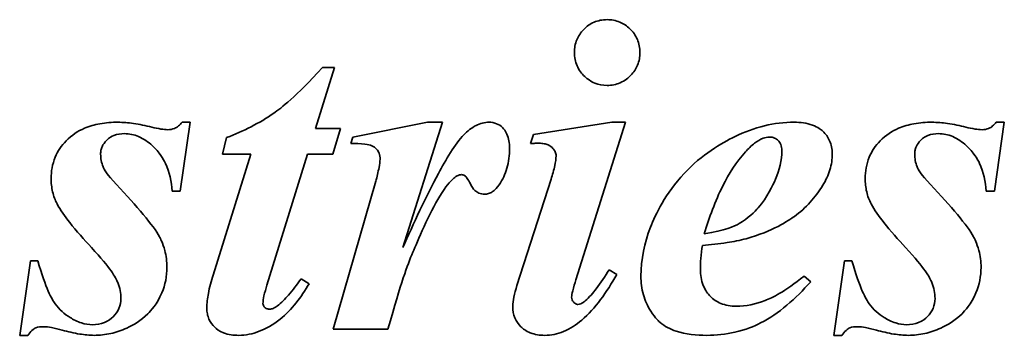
# Model space of a CAD drawing. Header units: millimetres. Extents: x 146 to 694, y 130 to 464.
# Tile 7 of 9: x 461 to 509, y 344 to 359. Entities that reach past the tile are written whole.
import ezdxf

# ---------------------------------------------------------------- set-up
doc = ezdxf.new("R2010")
doc.units = ezdxf.units.MM
doc.header["$LTSCALE"] = 2
doc.layers.add('Krawędzie widoczne(ISO)', color=7, linetype='Continuous', lineweight=35, true_color=0x262659)

msp = doc.modelspace()

# ---------------------------------------------------------------- linework, layer by layer
at = {"layer": 'Krawędzie widoczne(ISO)'}
for p, q in [((475.235, 354.081), (476.179, 357.096)), ((476.179, 357.096), (475.578, 357.096)), ((468.544, 350.969), (469.034, 354.388)), ((469.034, 354.388), (468.63, 354.388)), ((476.473, 354.081), (475.235, 354.081)), ((476.093, 352.807), (476.473, 354.081)), ((480.787, 354.388), (477.086, 353.652)), ((479.561, 348.175), (481.522, 354.388)), ((481.522, 354.388), (480.787, 354.388)), ((489.904, 354.388), (486.032, 353.775)), ((488.127, 346.581), (490.591, 354.388)), ((490.591, 354.388), (489.904, 354.388)), ((508.85, 350.969), (509.341, 354.388)), ((509.341, 354.388), (508.936, 354.388)), ((470.836, 353.628), (470.627, 352.807)), ((477.086, 353.652), (476.988, 353.334)), ((486.032, 353.775), (485.885, 353.334)), ((472.037, 352.807), (470.162, 346.814)), ((470.627, 352.807), (472.037, 352.807)), ((472.833, 346.312), (474.843, 352.807)), ((474.843, 352.807), (476.093, 352.807)), ((486.902, 351.569), (485.211, 346.287)), ((478.225, 351.459), (476.117, 344.13)), ((468.14, 350.969), (468.544, 350.969)), ((508.446, 350.969), (508.85, 350.969)), ((461.13, 347.513), (460.591, 343.824)), ((461.485, 347.513), (461.13, 347.513)), ((501.436, 347.513), (500.897, 343.824)), ((501.792, 347.513), (501.436, 347.513)), ((474.917, 346.385), (474.524, 346.63)), ((490.149, 346.839), (489.769, 347.072)), ((499.757, 346.483), (499.426, 346.765)), ((460.591, 343.824), (460.995, 343.824)), ((476.117, 344.13), (478.826, 344.13)), ((500.897, 343.824), (501.301, 343.824))]:
    msp.add_line(p, q, dxfattribs=at)
for points, knots in [([(489.671, 359.474), (489.559, 359.474), (489.447, 359.464), (489.23, 359.42), (489.127, 359.389), (488.84, 359.264), (488.668, 359.144), (488.367, 358.83), (488.253, 358.664), (488.091, 358.274), (488.054, 358.062), (488.054, 357.844)], [-0.2705875, -0.2705875, -0.2705875, -0.2705875, -0.2324986, -0.2324986, -0.1959224, -0.1959224, -0.1266498, -0.1266498, -0.0655334, -0.0655334, 0, 0, 0, 0]), ([(491.301, 357.844), (491.301, 357.957), (491.291, 358.071), (491.248, 358.29), (491.216, 358.394), (491.082, 358.705), (490.95, 358.88), (490.655, 359.165), (490.492, 359.276), (490.104, 359.437), (489.891, 359.474), (489.671, 359.474)], [-0.2497224, -0.2497224, -0.2497224, -0.2497224, -0.2185665, -0.2185665, -0.1886081, -0.1886081, -0.125867, -0.125867, -0.0657507, -0.0657507, 0, 0, 0, 0]), ([(488.054, 357.844), (488.054, 357.73), (488.064, 357.616), (488.108, 357.397), (488.141, 357.292), (488.282, 356.97), (488.423, 356.795), (488.709, 356.522), (488.873, 356.409), (489.254, 356.25), (489.46, 356.214), (489.671, 356.214)], [-0.2362142, -0.2362142, -0.2362142, -0.2362142, -0.2087291, -0.2087291, -0.182273, -0.182273, -0.123905, -0.123905, -0.0635215, -0.0635215, 0, 0, 0, 0]), ([(489.671, 356.214), (489.785, 356.214), (489.898, 356.224), (490.116, 356.267), (490.22, 356.3), (490.568, 356.451), (490.742, 356.606), (490.991, 356.865), (491.104, 357.03), (491.264, 357.417), (491.301, 357.627), (491.301, 357.844)], [-0.2116776, -0.2116776, -0.2116776, -0.2116776, -0.1918862, -0.1918862, -0.1728365, -0.1728365, -0.1256208, -0.1256208, -0.064899, -0.064899, 0, 0, 0, 0]), ([(475.578, 357.096), (474.265, 355.645), (473.523, 355.085), (472.459, 354.336), (471.655, 353.941), (470.836, 353.628)], [-0.3903069, -0.3903069, -0.3903069, -0.3903069, -0.2631193, -0.2631193, 0, 0, 0, 0]), ([(465.456, 354.388), (465.157, 354.388), (464.855, 354.366), (464.3, 354.266), (464.042, 354.194), (463.477, 353.953), (463.17, 353.757), (462.657, 353.228), (462.474, 352.958), (462.207, 352.315), (462.147, 351.959), (462.147, 351.594)], [-0.5280186, -0.5280186, -0.5280186, -0.5280186, -0.4236021, -0.4236021, -0.3306328, -0.3306328, -0.2087673, -0.2087673, -0.109544, -0.109544, 0, 0, 0, 0]), ([(467.135, 354.143), (466.835, 354.217), (466.524, 354.282), (465.969, 354.363), (465.708, 354.388), (465.456, 354.388)], [-0.1683019, -0.1683019, -0.1683019, -0.1683019, -0.0756802, -0.0756802, 0, 0, 0, 0]), ([(467.931, 354.02), (467.818, 354.02), (467.696, 354.034), (467.436, 354.074), (467.281, 354.107), (467.135, 354.143)], [-0.07875493, -0.07875493, -0.07875493, -0.07875493, -0.04507721, -0.04507721, 0, 0, 0, 0]), ([(468.63, 354.388), (468.58, 354.319), (468.523, 354.257), (468.396, 354.153), (468.329, 354.112), (468.153, 354.039), (468.044, 354.02), (467.931, 354.02)], [-0.08274163, -0.08274163, -0.08274163, -0.08274163, -0.0573424, -0.0573424, -0.03369826, -0.03369826, 0, 0, 0, 0]), ([(483.826, 354.388), (483.717, 354.388), (483.61, 354.375), (483.395, 354.322), (483.289, 354.282), (482.958, 354.116), (482.754, 353.948), (482.576, 353.763)], [-0.143511, -0.143511, -0.143511, -0.143511, -0.1109006, -0.1109006, -0.0771003, -0.0771003, 0, 0, 0, 0]), ([(484.843, 353.089), (484.843, 353.217), (484.834, 353.347), (484.792, 353.583), (484.762, 353.691), (484.648, 353.955), (484.562, 354.058), (484.407, 354.209), (484.313, 354.273), (484.085, 354.367), (483.957, 354.388), (483.826, 354.388)], [-0.1455186, -0.1455186, -0.1455186, -0.1455186, -0.12344, -0.12344, -0.1042322, -0.1042322, -0.073926, -0.073926, -0.0392503, -0.0392503, 0, 0, 0, 0]), ([(498.936, 354.388), (498.441, 354.388), (497.953, 354.327), (496.966, 354.09), (496.477, 353.909), (495.333, 353.357), (494.368, 352.789), (492.563, 350.852), (492.073, 349.825), (491.519, 348.402), (491.35, 347.592), (491.35, 346.753)], [-0.9215695, -0.9215695, -0.9215695, -0.9215695, -0.7916345, -0.7916345, -0.6548709, -0.6548709, -0.458007, -0.458007, -0.2515994, -0.2515994, 0, 0, 0, 0]), ([(500.823, 352.831), (500.823, 352.945), (500.813, 353.057), (500.769, 353.274), (500.737, 353.375), (500.611, 353.652), (500.495, 353.807), (500.273, 354.014), (500.116, 354.146), (499.558, 354.352), (499.241, 354.388), (498.936, 354.388)], [-0.5134846, -0.5134846, -0.5134846, -0.5134846, -0.4224433, -0.4224433, -0.3360336, -0.3360336, -0.1782002, -0.1782002, -0.0913172, -0.0913172, 0, 0, 0, 0]), ([(505.762, 354.388), (505.463, 354.388), (505.162, 354.366), (504.606, 354.266), (504.349, 354.194), (503.783, 353.953), (503.476, 353.757), (502.963, 353.228), (502.78, 352.958), (502.514, 352.315), (502.453, 351.959), (502.453, 351.594)], [-0.5280186, -0.5280186, -0.5280186, -0.5280186, -0.4236021, -0.4236021, -0.3306328, -0.3306328, -0.2087673, -0.2087673, -0.109544, -0.109544, 0, 0, 0, 0]), ([(507.441, 354.143), (507.142, 354.217), (506.83, 354.282), (506.276, 354.363), (506.014, 354.388), (505.762, 354.388)], [-0.1683019, -0.1683019, -0.1683019, -0.1683019, -0.0756802, -0.0756802, 0, 0, 0, 0]), ([(508.238, 354.02), (508.125, 354.02), (508.002, 354.034), (507.743, 354.074), (507.587, 354.107), (507.441, 354.143)], [-0.07875493, -0.07875493, -0.07875493, -0.07875493, -0.04507721, -0.04507721, 0, 0, 0, 0]), ([(508.936, 354.388), (508.886, 354.319), (508.829, 354.257), (508.702, 354.153), (508.636, 354.112), (508.459, 354.039), (508.35, 354.02), (508.238, 354.02)], [-0.08274163, -0.08274163, -0.08274163, -0.08274163, -0.0573424, -0.0573424, -0.03369826, -0.03369826, 0, 0, 0, 0]), ([(464.598, 352.807), (464.598, 352.871), (464.604, 352.934), (464.628, 353.058), (464.647, 353.117), (464.723, 353.293), (464.799, 353.397), (465.023, 353.618), (465.155, 353.689), (465.421, 353.797), (465.597, 353.824), (465.774, 353.824)], [-0.1314403, -0.1314403, -0.1314403, -0.1314403, -0.1201306, -0.1201306, -0.1091286, -0.1091286, -0.0860748, -0.0860748, -0.0532985, -0.0532985, 0, 0, 0, 0]), ([(465.774, 353.824), (465.895, 353.824), (466.014, 353.812), (466.252, 353.761), (466.368, 353.724), (466.729, 353.568), (466.952, 353.41), (467.518, 352.893), (467.706, 352.566), (468.012, 351.92), (468.109, 351.444), (468.14, 350.969)], [-0.2880912, -0.2880912, -0.2880912, -0.2880912, -0.2707737, -0.2707737, -0.2531532, -0.2531532, -0.214338, -0.214338, -0.1429956, -0.1429956, 0, 0, 0, 0]), ([(482.576, 353.763), (482.155, 353.327), (481.678, 352.51), (480.713, 350.72), (480.073, 349.333), (479.561, 348.175)], [-0.6048118, -0.6048118, -0.6048118, -0.6048118, -0.3801535, -0.3801535, 0, 0, 0, 0]), ([(496.522, 352.917), (496.66, 353.071), (496.815, 353.224), (497.108, 353.449), (497.253, 353.54), (497.504, 353.631), (497.606, 353.652), (497.711, 353.652)], [-0.1423145, -0.1423145, -0.1423145, -0.1423145, -0.0802018, -0.0802018, -0.0313053, -0.0313053, 0, 0, 0, 0]), ([(497.711, 353.652), (497.798, 353.652), (497.884, 353.638), (498.034, 353.575), (498.095, 353.533), (498.183, 353.443), (498.234, 353.382), (498.309, 353.194), (498.323, 353.092), (498.323, 352.991)], [-0.1599374, -0.1599374, -0.1599374, -0.1599374, -0.106922, -0.106922, -0.0608274, -0.0608274, -0.0303321, -0.0303321, 0, 0, 0, 0]), ([(504.904, 352.807), (504.904, 352.871), (504.91, 352.934), (504.935, 353.058), (504.953, 353.117), (505.029, 353.293), (505.105, 353.397), (505.33, 353.618), (505.461, 353.689), (505.727, 353.797), (505.903, 353.824), (506.081, 353.824)], [-0.1314403, -0.1314403, -0.1314403, -0.1314403, -0.1201306, -0.1201306, -0.1091286, -0.1091286, -0.0860748, -0.0860748, -0.0532985, -0.0532985, 0, 0, 0, 0]), ([(506.081, 353.824), (506.201, 353.824), (506.321, 353.812), (506.558, 353.761), (506.675, 353.724), (507.035, 353.568), (507.259, 353.41), (507.825, 352.893), (508.012, 352.566), (508.318, 351.92), (508.415, 351.444), (508.446, 350.969)], [-0.2880912, -0.2880912, -0.2880912, -0.2880912, -0.2707737, -0.2707737, -0.2531532, -0.2531532, -0.214338, -0.214338, -0.1429956, -0.1429956, 0, 0, 0, 0]), ([(476.988, 353.334), (477.197, 353.334), (477.469, 353.329), (477.835, 353.287), (477.932, 353.263), (478.116, 353.176), (478.195, 353.121), (478.319, 352.991), (478.357, 352.931), (478.421, 352.761), (478.434, 352.654), (478.434, 352.55)], [-0.1527813, -0.1527813, -0.1527813, -0.1527813, -0.1115019, -0.1115019, -0.0814915, -0.0814915, -0.0542946, -0.0542946, -0.0312421, -0.0312421, 0, 0, 0, 0]), ([(484.328, 351.287), (484.503, 351.538), (484.63, 351.811), (484.806, 352.425), (484.843, 352.757), (484.843, 353.089)], [-0.1912572, -0.1912572, -0.1912572, -0.1912572, -0.0996119, -0.0996119, 0, 0, 0, 0]), ([(485.885, 353.334), (485.961, 353.338), (486.038, 353.341), (486.18, 353.345), (486.248, 353.346), (486.314, 353.346)], [-0.04264968, -0.04264968, -0.04264968, -0.04264968, -0.01977243, -0.01977243, 0, 0, 0, 0]), ([(486.314, 353.346), (486.394, 353.346), (486.476, 353.34), (486.625, 353.312), (486.694, 353.292), (486.866, 353.214), (486.938, 353.151), (487.04, 353.041), (487.081, 352.983), (487.134, 352.855), (487.147, 352.789), (487.147, 352.721)], [-0.09651136, -0.09651136, -0.09651136, -0.09651136, -0.08008407, -0.08008407, -0.06556902, -0.06556902, -0.04166378, -0.04166378, -0.02042714, -0.02042714, 0, 0, 0, 0]), ([(498.323, 352.991), (498.323, 352.5), (498.199, 352.017), (497.879, 351.245), (497.608, 350.664), (496.992, 349.968), (496.653, 349.616), (495.968, 349.222), (495.525, 349.016), (494.488, 348.861)], [-4.658826, -4.658826, -4.658826, -4.658826, -2.439268, -2.439268, -0.873718, -0.873718, -0.31479, -0.31479, 0, 0, 0, 0]), ([(465.382, 351.3), (464.893, 351.812), (464.773, 352.055), (464.637, 352.38), (464.598, 352.59), (464.598, 352.807)], [-0.1056469, -0.1056469, -0.1056469, -0.1056469, -0.0651346, -0.0651346, 0, 0, 0, 0]), ([(478.434, 352.55), (478.434, 352.446), (478.411, 352.295), (478.34, 351.924), (478.279, 351.672), (478.225, 351.459)], [-0.112283, -0.112283, -0.112283, -0.112283, -0.0659778, -0.0659778, 0, 0, 0, 0]), ([(487.147, 352.721), (487.147, 352.576), (487.12, 352.406), (487.039, 352.022), (486.97, 351.784), (486.902, 351.569)], [-0.1174349, -0.1174349, -0.1174349, -0.1174349, -0.067618, -0.067618, 0, 0, 0, 0]), ([(494.488, 348.861), (494.727, 349.662), (495.025, 350.481), (495.701, 351.829), (496.07, 352.42), (496.522, 352.917)], [-0.4528013, -0.4528013, -0.4528013, -0.4528013, -0.2015384, -0.2015384, 0, 0, 0, 0]), ([(500.358, 351.263), (500.506, 351.505), (500.626, 351.762), (500.784, 352.295), (500.823, 352.56), (500.823, 352.831)], [-0.1666171, -0.1666171, -0.1666171, -0.1666171, -0.0813452, -0.0813452, 0, 0, 0, 0]), ([(505.689, 351.3), (505.2, 351.812), (505.079, 352.055), (504.944, 352.38), (504.904, 352.59), (504.904, 352.807)], [-0.1056469, -0.1056469, -0.1056469, -0.1056469, -0.0651346, -0.0651346, 0, 0, 0, 0]), ([(462.147, 351.594), (462.147, 351.371), (462.169, 351.149), (462.269, 350.726), (462.342, 350.53), (462.441, 350.344)], [-0.1302216, -0.1302216, -0.1302216, -0.1302216, -0.0633391, -0.0633391, 0, 0, 0, 0]), ([(478.826, 344.13), (479.498, 346.526), (479.766, 347.247), (480.274, 348.462), (480.881, 349.88), (481.694, 351.226), (481.911, 351.446), (482.097, 351.626), (482.171, 351.688), (482.245, 351.728)], [-0.2408427, -0.2408427, -0.2408427, -0.2408427, -0.1423866, -0.1423866, -0.0683953, -0.0683953, -0.0251893, -0.0251893, 0, 0, 0, 0]), ([(482.245, 351.728), (482.282, 351.747), (482.321, 351.763), (482.395, 351.784), (482.43, 351.79), (482.466, 351.79)], [-0.02300102, -0.02300102, -0.02300102, -0.02300102, -0.01054711, -0.01054711, 0, 0, 0, 0]), ([(482.466, 351.79), (482.49, 351.79), (482.514, 351.786), (482.562, 351.773), (482.585, 351.762), (482.625, 351.739), (482.647, 351.725), (482.726, 351.653), (482.824, 351.494), (482.979, 351.199), (483.031, 351.1), (483.183, 350.951), (483.251, 350.905), (483.416, 350.837), (483.51, 350.822), (483.605, 350.822)], [-0.4283524, -0.4283524, -0.4283524, -0.4283524, -0.3726332, -0.3726332, -0.3141802, -0.3141802, -0.2677275, -0.2677275, -0.0924054, -0.0924054, -0.0536833, -0.0536833, -0.0285995, -0.0285995, 0, 0, 0, 0]), ([(502.453, 351.594), (502.453, 351.371), (502.476, 351.149), (502.575, 350.726), (502.648, 350.53), (502.747, 350.344)], [-0.1302216, -0.1302216, -0.1302216, -0.1302216, -0.0633391, -0.0633391, 0, 0, 0, 0]), ([(467.882, 347.194), (467.882, 347.48), (467.847, 347.761), (467.68, 348.39), (467.55, 348.634), (467.223, 349.256), (466.373, 350.24), (465.382, 351.3)], [-0.5496379, -0.5496379, -0.5496379, -0.5496379, -0.4993635, -0.4993635, -0.435213, -0.435213, 0, 0, 0, 0]), ([(483.605, 350.822), (483.672, 350.822), (483.738, 350.831), (483.868, 350.871), (483.93, 350.901), (484.124, 351.026), (484.237, 351.154), (484.328, 351.287)], [-0.08928549, -0.08928549, -0.08928549, -0.08928549, -0.06920544, -0.06920544, -0.04851884, -0.04851884, 0, 0, 0, 0]), ([(496.559, 348.616), (497.876, 348.975), (498.653, 349.509), (499.521, 350.137), (499.987, 350.657), (500.358, 351.263)], [-0.3214661, -0.3214661, -0.3214661, -0.3214661, -0.2129951, -0.2129951, 0, 0, 0, 0]), ([(508.189, 347.194), (508.189, 347.48), (508.154, 347.761), (507.986, 348.39), (507.857, 348.634), (507.53, 349.256), (506.679, 350.24), (505.689, 351.3)], [-0.5496379, -0.5496379, -0.5496379, -0.5496379, -0.4993635, -0.4993635, -0.435213, -0.435213, 0, 0, 0, 0]), ([(462.441, 350.344), (462.596, 350.048), (462.83, 349.719), (463.397, 348.998), (463.784, 348.562), (464.144, 348.175)], [-0.2743039, -0.2743039, -0.2743039, -0.2743039, -0.158668, -0.158668, 0, 0, 0, 0]), ([(502.747, 350.344), (502.902, 350.048), (503.137, 349.719), (503.703, 348.998), (504.091, 348.562), (504.451, 348.175)], [-0.2743039, -0.2743039, -0.2743039, -0.2743039, -0.158668, -0.158668, 0, 0, 0, 0]), ([(494.39, 348.285), (494.792, 348.317), (495.212, 348.362), (495.923, 348.47), (496.254, 348.533), (496.559, 348.616)], [-0.2161731, -0.2161731, -0.2161731, -0.2161731, -0.0946575, -0.0946575, 0, 0, 0, 0]), ([(464.144, 348.175), (465.107, 347.125), (465.336, 346.712), (465.549, 346.184), (465.603, 345.922), (465.603, 345.65)], [-0.1706382, -0.1706382, -0.1706382, -0.1706382, -0.0816881, -0.0816881, 0, 0, 0, 0]), ([(494.292, 347.096), (494.292, 347.27), (494.302, 347.453), (494.334, 347.844), (494.36, 348.069), (494.39, 348.285)], [-0.1174417, -0.1174417, -0.1174417, -0.1174417, -0.065431, -0.065431, 0, 0, 0, 0]), ([(504.451, 348.175), (505.413, 347.125), (505.642, 346.712), (505.855, 346.184), (505.909, 345.922), (505.909, 345.65)], [-0.1706382, -0.1706382, -0.1706382, -0.1706382, -0.0816881, -0.0816881, 0, 0, 0, 0]), ([(464.193, 344.351), (464.01, 344.351), (463.83, 344.383), (463.438, 344.508), (463.243, 344.61), (462.799, 344.881), (462.552, 345.108), (462.168, 345.639), (461.892, 346.116), (461.485, 347.513)], [-1.363936, -1.363936, -1.363936, -1.363936, -1.164611, -1.164611, -0.916809, -0.916809, -0.436536, -0.436536, 0, 0, 0, 0]), ([(464.279, 343.824), (464.555, 343.824), (464.828, 343.854), (465.371, 343.974), (465.634, 344.065), (466.201, 344.326), (466.593, 344.55), (467.074, 345.025), (467.393, 345.365), (467.798, 346.332), (467.882, 346.755), (467.882, 347.194)], [-1.565034, -1.565034, -1.565034, -1.565034, -1.181596, -1.181596, -0.793056, -0.793056, -0.314645, -0.314645, -0.131837, -0.131837, 0, 0, 0, 0]), ([(504.5, 344.351), (504.316, 344.351), (504.137, 344.383), (503.745, 344.508), (503.549, 344.61), (503.106, 344.881), (502.858, 345.108), (502.475, 345.639), (502.198, 346.116), (501.792, 347.513)], [-1.363936, -1.363936, -1.363936, -1.363936, -1.164611, -1.164611, -0.916809, -0.916809, -0.436536, -0.436536, 0, 0, 0, 0]), ([(504.586, 343.824), (504.862, 343.824), (505.135, 343.854), (505.677, 343.974), (505.941, 344.065), (506.508, 344.326), (506.899, 344.55), (507.38, 345.025), (507.699, 345.365), (508.104, 346.332), (508.189, 346.755), (508.189, 347.194)], [-1.565034, -1.565034, -1.565034, -1.565034, -1.181596, -1.181596, -0.793056, -0.793056, -0.314645, -0.314645, -0.131837, -0.131837, 0, 0, 0, 0]), ([(470.162, 346.814), (470.072, 346.519), (469.989, 346.205), (469.888, 345.666), (469.855, 345.412), (469.855, 345.172)], [-0.1649419, -0.1649419, -0.1649419, -0.1649419, -0.0719967, -0.0719967, 0, 0, 0, 0]), ([(474.524, 346.63), (474.331, 346.356), (474.115, 346.069), (473.732, 345.63), (473.542, 345.434), (473.348, 345.282)], [-0.1752937, -0.1752937, -0.1752937, -0.1752937, -0.0739701, -0.0739701, 0, 0, 0, 0]), ([(486.583, 343.824), (486.906, 343.824), (487.216, 343.89), (487.844, 344.148), (488.146, 344.347), (489.089, 345.144), (489.665, 345.969), (490.149, 346.839)], [-0.5295718, -0.5295718, -0.5295718, -0.5295718, -0.4199733, -0.4199733, -0.2986026, -0.2986026, 0, 0, 0, 0]), ([(489.769, 347.072), (489.577, 346.758), (489.357, 346.423), (488.978, 345.93), (488.787, 345.705), (488.593, 345.54)], [-0.1878183, -0.1878183, -0.1878183, -0.1878183, -0.0765433, -0.0765433, 0, 0, 0, 0]), ([(491.35, 346.753), (491.35, 346.442), (491.388, 346.136), (491.554, 345.545), (491.677, 345.272), (492.058, 344.67), (492.263, 344.493), (492.529, 344.266), (492.8, 344.129), (493.566, 343.874), (494.106, 343.824), (494.61, 343.824)], [-0.2766228, -0.2766228, -0.2766228, -0.2766228, -0.2659612, -0.2659612, -0.2555828, -0.2555828, -0.2414743, -0.2414743, -0.1511174, -0.1511174, 0, 0, 0, 0]), ([(496.056, 345.27), (495.796, 345.27), (495.538, 345.31), (495.103, 345.492), (494.931, 345.609), (494.667, 345.877), (494.532, 346.047), (494.331, 346.548), (494.292, 346.822), (494.292, 347.096)], [-0.3901597, -0.3901597, -0.3901597, -0.3901597, -0.2643134, -0.2643134, -0.1618634, -0.1618634, -0.0822611, -0.0822611, 0, 0, 0, 0]), ([(499.426, 346.765), (498.451, 345.976), (497.849, 345.689), (497.035, 345.37), (496.554, 345.27), (496.056, 345.27)], [-0.2621574, -0.2621574, -0.2621574, -0.2621574, -0.149412, -0.149412, 0, 0, 0, 0]), ([(471.436, 343.824), (471.785, 343.824), (472.123, 343.897), (472.776, 344.15), (473.141, 344.352), (474.07, 345.089), (474.542, 345.734), (474.917, 346.385)], [-0.4836352, -0.4836352, -0.4836352, -0.4836352, -0.354962, -0.354962, -0.2253843, -0.2253843, 0, 0, 0, 0]), ([(472.637, 345.393), (472.637, 345.518), (472.66, 345.66), (472.723, 345.957), (472.778, 346.142), (472.833, 346.312)], [-0.09088489, -0.09088489, -0.09088489, -0.09088489, -0.05350548, -0.05350548, 0, 0, 0, 0]), ([(485.211, 346.287), (485.149, 346.102), (485.093, 345.906), (485.024, 345.562), (485.002, 345.401), (485.002, 345.246)], [-0.1052742, -0.1052742, -0.1052742, -0.1052742, -0.0465433, -0.0465433, 0, 0, 0, 0]), ([(487.919, 345.711), (487.919, 345.788), (487.94, 345.903), (488.013, 346.207), (488.074, 346.412), (488.127, 346.581)], [-0.09312181, -0.09312181, -0.09312181, -0.09312181, -0.05341871, -0.05341871, 0, 0, 0, 0]), ([(494.61, 343.824), (495.08, 343.824), (495.547, 343.872), (496.539, 344.1), (496.96, 344.277), (498.172, 344.892), (499.009, 345.642), (499.757, 346.483)], [-0.5584272, -0.5584272, -0.5584272, -0.5584272, -0.4564097, -0.4564097, -0.3377035, -0.3377035, 0, 0, 0, 0]), ([(465.603, 345.65), (465.603, 345.481), (465.573, 345.316), (465.441, 345.003), (465.343, 344.866), (465.128, 344.656), (464.989, 344.542), (464.6, 344.383), (464.398, 344.351), (464.193, 344.351)], [-0.2949623, -0.2949623, -0.2949623, -0.2949623, -0.2108091, -0.2108091, -0.1261067, -0.1261067, -0.0614737, -0.0614737, 0, 0, 0, 0]), ([(488.225, 345.356), (488.208, 345.356), (488.19, 345.358), (488.155, 345.367), (488.138, 345.373), (488.085, 345.4), (488.052, 345.428), (487.996, 345.489), (487.966, 345.528), (487.928, 345.62), (487.919, 345.665), (487.919, 345.711)], [-0.06038754, -0.06038754, -0.06038754, -0.06038754, -0.05345264, -0.05345264, -0.04631015, -0.04631015, -0.03008169, -0.03008169, -0.01390322, -0.01390322, 0, 0, 0, 0]), ([(505.909, 345.65), (505.909, 345.481), (505.88, 345.316), (505.747, 345.003), (505.649, 344.866), (505.435, 344.656), (505.296, 344.542), (504.907, 344.383), (504.705, 344.351), (504.5, 344.351)], [-0.2949623, -0.2949623, -0.2949623, -0.2949623, -0.2108091, -0.2108091, -0.1261067, -0.1261067, -0.0614737, -0.0614737, 0, 0, 0, 0]), ([(469.855, 345.172), (469.855, 345.075), (469.864, 344.979), (469.9, 344.795), (469.926, 344.708), (470.03, 344.47), (470.127, 344.337), (470.327, 344.145), (470.464, 344.031), (470.924, 343.855), (471.184, 343.824), (471.436, 343.824)], [-0.3798708, -0.3798708, -0.3798708, -0.3798708, -0.3167644, -0.3167644, -0.257073, -0.257073, -0.1475198, -0.1475198, -0.0756707, -0.0756707, 0, 0, 0, 0]), ([(472.956, 345.123), (472.928, 345.123), (472.901, 345.126), (472.848, 345.139), (472.823, 345.148), (472.762, 345.18), (472.728, 345.206), (472.682, 345.254), (472.666, 345.279), (472.643, 345.334), (472.637, 345.363), (472.637, 345.393)], [-0.04327161, -0.04327161, -0.04327161, -0.04327161, -0.03603315, -0.03603315, -0.02889637, -0.02889637, -0.0179147, -0.0179147, -0.00897511, -0.00897511, 0, 0, 0, 0]), ([(473.348, 345.282), (473.286, 345.232), (473.218, 345.188), (473.083, 345.136), (473.021, 345.123), (472.956, 345.123)], [-0.04331916, -0.04331916, -0.04331916, -0.04331916, -0.01945276, -0.01945276, 0, 0, 0, 0]), ([(485.002, 345.246), (485.002, 345.052), (485.034, 344.864), (485.179, 344.521), (485.28, 344.377), (485.504, 344.156), (485.652, 344.036), (486.097, 343.858), (486.341, 343.824), (486.583, 343.824)], [-0.3399175, -0.3399175, -0.3399175, -0.3399175, -0.2382273, -0.2382273, -0.1439709, -0.1439709, -0.0726994, -0.0726994, 0, 0, 0, 0]), ([(488.593, 345.54), (488.558, 345.505), (488.521, 345.472), (488.446, 345.42), (488.408, 345.399), (488.322, 345.366), (488.275, 345.356), (488.225, 345.356)], [-0.0422817, -0.0422817, -0.0422817, -0.0422817, -0.02761048, -0.02761048, -0.01481753, -0.01481753, 0, 0, 0, 0]), ([(460.995, 343.824), (461.053, 343.909), (461.122, 343.999), (461.272, 344.141), (461.331, 344.173), (461.499, 344.238), (461.632, 344.253), (461.767, 344.253)], [-0.08091721, -0.08091721, -0.08091721, -0.08091721, -0.06053245, -0.06053245, -0.0403545, -0.0403545, 0, 0, 0, 0]), ([(461.767, 344.253), (461.893, 344.253), (462.036, 344.233), (462.336, 344.177), (462.525, 344.13), (462.698, 344.081)], [-0.09138149, -0.09138149, -0.09138149, -0.09138149, -0.05391001, -0.05391001, 0, 0, 0, 0]), ([(501.301, 343.824), (501.359, 343.909), (501.429, 343.999), (501.578, 344.141), (501.637, 344.173), (501.805, 344.238), (501.939, 344.253), (502.073, 344.253)], [-0.08091721, -0.08091721, -0.08091721, -0.08091721, -0.06053245, -0.06053245, -0.0403545, -0.0403545, 0, 0, 0, 0]), ([(502.073, 344.253), (502.199, 344.253), (502.342, 344.233), (502.643, 344.177), (502.832, 344.13), (503.005, 344.081)], [-0.09138149, -0.09138149, -0.09138149, -0.09138149, -0.05391001, -0.05391001, 0, 0, 0, 0]), ([(462.698, 344.081), (462.981, 344.004), (463.276, 343.935), (463.798, 343.85), (464.043, 343.824), (464.279, 343.824)], [-0.1587171, -0.1587171, -0.1587171, -0.1587171, -0.0707634, -0.0707634, 0, 0, 0, 0]), ([(503.005, 344.081), (503.287, 344.004), (503.583, 343.935), (504.104, 343.85), (504.35, 343.824), (504.586, 343.824)], [-0.1587171, -0.1587171, -0.1587171, -0.1587171, -0.0707634, -0.0707634, 0, 0, 0, 0])]:
    msp.add_open_spline(points, degree=3, knots=knots, dxfattribs=at)

doc.saveas('drawing.dxf')
